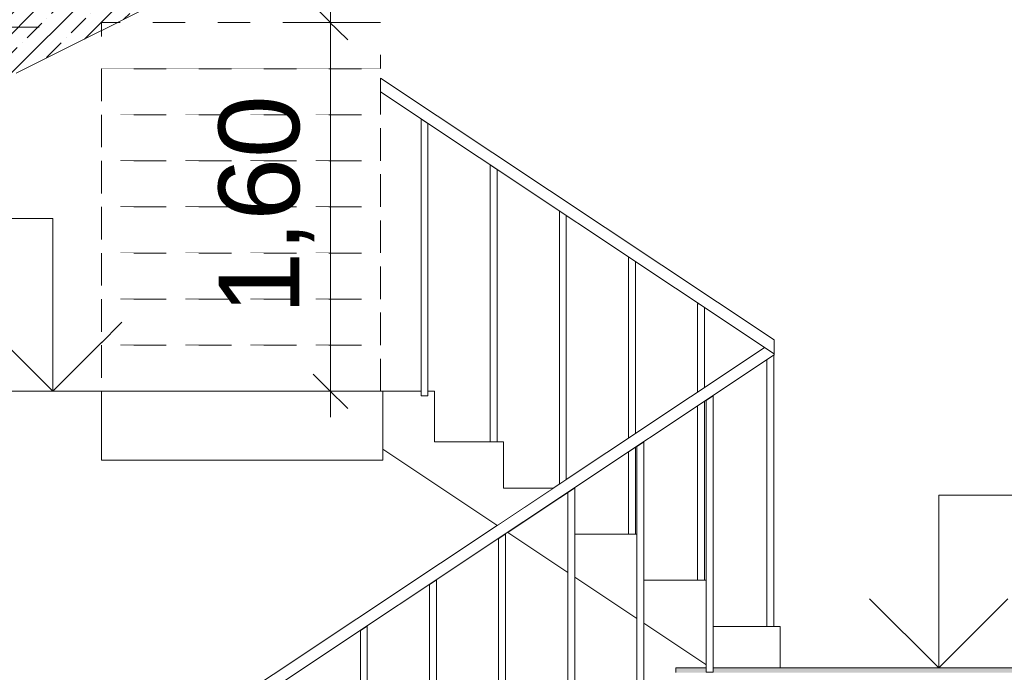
# Model space of a CAD drawing. Header units: millimetres. Extents: x -7244646 to -5701154, y 5723682 to 6071635.
# Tile 40 of 256: x -6390260 to -6385988, y 5740790 to 5743622. Entities that reach past the tile are written whole.
import ezdxf

# ---------------------------------------------------------------- set-up
doc = ezdxf.new("R2010")
doc.units = ezdxf.units.MM
doc.header["$MEASUREMENT"] = 0
doc.set_wipeout_variables(frame=1)
doc.linetypes.add('Wipeout_Contour', pattern=[1000, 0, -1000])
doc.linetypes.add('короткая штриховая', pattern=[282.222222, 141.111111, -141.111111])
for name, color, linetype, lineweight in [('0_Ном._пера__1', 7, 'Continuous', 0), ('0_Ном._пера__120', 7, 'Continuous', 0), ('АР-вертикальная связь - Лестница.АР_Ном._пера__1', 7, 'Continuous', 0), ('АР-вертикальная связь - Лестница.АР_Ном._пера__120', 7, 'Continuous', 0), ('АР-Чертеж-Размеры.АР_Ном._пера__1', 7, 'Continuous', 0), ('АР-Чертеж-Размеры.АР_Ном._пера__120', 7, 'Continuous', 0), ('АР-Чертеж-Размеры.АР_Ном._пера__141', 7, 'Continuous', 5), ('Перекрытие_Ном._пера__120', 7, 'Continuous', 0)]:
    doc.layers.add(name, color=color, linetype=linetype, lineweight=lineweight)
doc.layers.add('АР-Чертеж-Размеры.АР', color=7, linetype='Continuous')
doc.styles.add('РЎР“Р•РќР•Р\xa0Р\x98Р\xa0_РЎРўР\x98Р›Р¬_2', font='arial.ttf')
doc.dimstyles.new('СГЕНЕРИР_СТИЛЬ__1', dxfattribs={"dimtxt": 500, "dimasz": 237.5, "dimexe": 0.18, "dimexo": 43263.067461, "dimgap": 0, "dimtad": 1, "dimlfac": 0.001, "dimzin": 0, "dimdsep": 46, "dimtxsty": 'РЎР“Р•РќР•Р\xa0Р\x98Р\xa0_РЎРўР\x98Р›Р¬_2', "dimblk": 'ARROWHEAD_6', "dimblk1": 'ARROWHEAD_6', "dimblk2": 'ARROWHEAD_6', "dimcen": 0.09, "dimclrd": 7, "dimclre": 7, "dimclrt": 7, "dimadec": 0, "dimazin": 0, "dimtfac": 1, "dimtdec": 4, "dimtmove": 2, "dimatfit": 3, "dimfxl": 1, "dimtolj": 1, "dimtzin": 0, "dimarcsym": 0})
doc.dimstyles.new('СГЕНЕРИР_СТИЛЬ__2', dxfattribs={"dimtxt": 350, "dimasz": 142.5, "dimexe": 0.18, "dimexo": 300000, "dimgap": 0, "dimtad": 1, "dimlfac": 0.001, "dimzin": 0, "dimdsep": 46, "dimtxsty": 'РЎР“Р•РќР•Р\xa0Р\x98Р\xa0_РЎРўР\x98Р›Р¬_2', "dimblk": 'ARROWHEAD_6', "dimblk1": 'ARROWHEAD_6', "dimblk2": 'ARROWHEAD_6', "dimcen": 0.09, "dimclrd": 7, "dimclre": 7, "dimclrt": 7, "dimadec": 0, "dimazin": 0, "dimtfac": 1, "dimtdec": 4, "dimtmove": 0, "dimatfit": 3, "dimfxl": 1, "dimtolj": 1, "dimtzin": 0, "dimarcsym": 0})

# ---------------------------------------------------------------- blocks, each defined once
blk = doc.blocks.new('*D52', base_point=(-7387333.1, 5739809.2))
at = {"layer": 'АР-Чертеж-Размеры.АР_Ном._пера__1', "color": 7, "linetype": 'Continuous', "lineweight": 0, "transparency": 16777216}
for p, q in [((-6411439.3, 5858499.2), (-6411439.3, 5858686.7)), ((-6411314.3, 5858374.2), (-6411564.3, 5858624.2)), ((-6388218.7, 5858499.2), (-6411673.7, 5858499.2)), ((-6411439.3, 5738589.2), (-6411439.3, 5858499.2)), ((-6411564.3, 5738714.2), (-6411314.3, 5738464.2)), ((-6411204.9, 5738589.2), (-6411673.7, 5738589.2)), ((-6411439.3, 5738401.7), (-6411439.3, 5738589.2))]:
    blk.add_line(p, q, dxfattribs=at)
at = {"layer": 'АР-Чертеж-Размеры.АР_Ном._пера__1', "color": 7, "lineweight": 0, "transparency": 16777216, "insert": (-6411889.3, 5853972.3), "char_height": 500, "attachment_point": 7, "rotation": 90, "style": 'РЎР“Р•РќР•Р\xa0Р\x98Р\xa0_РЎРўР\x98Р›Р¬_2'}
blk.add_mtext('\\A1;{\\pql;\\fArial|b0|i0|c204|p0;\\W1.000000;119,91}', dxfattribs=at)
blk = doc.blocks.new('ARROWHEAD_6')
at = {"color": 0, "linetype": 'Continuous', "lineweight": 0}
for p, q in [((-0.5, -0.5), (0.5, 0.5)), ((0, 0), (-1, 0))]:
    blk.add_line(p, q, dxfattribs=at)
blk = doc.blocks.new('Линейный Размер_11_3', base_point=(-6386272.5, 5740809.4))
at = {"layer": 'АР-Чертеж-Размеры.АР_Ном._пера__1', "color": 7, "linetype": 'Continuous', "lineweight": 0}
for q in [(-6386497.5, 5740809.4), (-6386047.5, 5740809.4)]:
    blk.add_line((-6386272.5, 5740809.4), q, dxfattribs=at)
at = {"layer": 'АР-Чертеж-Размеры.АР_Ном._пера__141', "color": 7, "linetype": 'Continuous', "lineweight": 5}
for p, q in [((-6386272.5, 5740809.4), (-6386272.5, 5741559.4)), ((-6386272.5, 5741559.4), (-6384758, 5741559.4)), ((-6386272.5, 5740809.4), (-6386572.5, 5741109.4)), ((-6385972.5, 5741109.4), (-6386272.5, 5740809.4))]:
    blk.add_line(p, q, dxfattribs=at)
at = {"layer": 'АР-Чертеж-Размеры.АР_Ном._пера__120', "color": 7, "lineweight": 0, "insert": (-6385972.5, 5741619.4), "char_height": 350, "attachment_point": 7, "style": 'РЎР“Р•РќР•Р\xa0Р\x98Р\xa0_РЎРўР\x98Р›Р¬_2'}
blk.add_mtext('\\A1;{\\pql;\\fArial|b0|i0|c204|p0;\\W1.000000;+1,00}', dxfattribs=at)
blk = doc.blocks.new('Линейный Размер_12_3', base_point=(-6390116.4, 5742009.4))
at = {"layer": 'АР-Чертеж-Размеры.АР_Ном._пера__1', "color": 7, "linetype": 'Continuous', "lineweight": 0}
for q in [(-6390341.4, 5742009.4), (-6389891.4, 5742009.4)]:
    blk.add_line((-6390116.4, 5742009.4), q, dxfattribs=at)
at = {"layer": 'АР-Чертеж-Размеры.АР_Ном._пера__141', "color": 7, "linetype": 'Continuous', "lineweight": 5}
for p, q in [((-6390116.4, 5742759.4), (-6391821, 5742759.4)), ((-6390116.4, 5742009.4), (-6390116.4, 5742759.4)), ((-6390116.4, 5742009.4), (-6390416.4, 5742309.4)), ((-6389816.4, 5742309.4), (-6390116.4, 5742009.4))]:
    blk.add_line(p, q, dxfattribs=at)
at = {"layer": 'АР-Чертеж-Размеры.АР_Ном._пера__120', "color": 7, "lineweight": 0, "insert": (-6391821, 5742819.4), "char_height": 350, "attachment_point": 7, "style": 'РЎР“Р•РќР•Р\xa0Р\x98Р\xa0_РЎРўР\x98Р›Р¬_2'}
blk.add_mtext('\\A1;{\\pql;\\fArial|b0|i0|c204|p0;\\W1.000000;+2,20}', dxfattribs=at)
blk = doc.blocks.new('*D67', base_point=(-7387333.1, 5739809.2))
at = {"layer": 'АР-Чертеж-Размеры.АР_Ном._пера__1', "color": 7, "linetype": 'Continuous', "lineweight": 0, "transparency": 16777216}
for p, q in [((-6388911.8, 5743609.2), (-6388911.8, 5743721.7)), ((-6388836.8, 5743534.2), (-6388986.8, 5743684.2)), ((-6388771.1, 5743609.2), (-6389052.4, 5743609.2)), ((-6388911.8, 5742009.4), (-6388911.8, 5743609.2)), ((-6388986.8, 5742084.4), (-6388836.8, 5741934.4)), ((-6388771.1, 5742009.4), (-6389052.4, 5742009.4)), ((-6388911.8, 5741896.9), (-6388911.8, 5742009.4))]:
    blk.add_line(p, q, dxfattribs=at)
at = {"layer": 'АР-Чертеж-Размеры.АР_Ном._пера__1', "color": 7, "lineweight": 0, "transparency": 16777216, "insert": (-6388981.8, 5742342.2), "char_height": 350, "attachment_point": 7, "rotation": 90, "style": 'РЎР“Р•РќР•Р\xa0Р\x98Р\xa0_РЎРўР\x98Р›Р¬_2'}
blk.add_mtext('\\A1;{\\pql;\\fArial|b0|i0|c204|p0;\\W1.000000;1,60}', dxfattribs=at)

msp = doc.modelspace()

# ---------------------------------------------------------------- hatches: boundary and pattern name
at = {"layer": 'АР-вертикальная связь - Лестница.АР_Ном._пера__1', "linetype": 'Continuous', "lineweight": 0, "true_color": 0x000000}
msp.add_hatch(color=18, dxfattribs=at).paths.add_polyline_path([(-6387412.719, 5740789.4), (-6385862.134, 5740789.4), (-6385862.134, 5740809.4), (-6387412.719, 5740809.4)])

# ---------------------------------------------------------------- linework, layer by layer
at = {"layer": 'АР-вертикальная связь - Лестница.АР_Ном._пера__120', "color": 7, "linetype": 'Continuous', "lineweight": 0}
for p, q in [((-6387412.719, 5740809.4), (-6387412.719, 5740789.4)), ((-6385862.134, 5740809.4), (-6387412.719, 5740809.4))]:
    msp.add_line(p, q, dxfattribs=at)
at = {"layer": 'Перекрытие_Ном._пера__120', "color": 7, "linetype": 'Continuous', "lineweight": 5, "flags": 128}
msp.add_lwpolyline([(-6390174.923, 5743589.18), (-6393618.823, 5743589.18)], dxfattribs=at)

# ---------------------------------------------------------------- block references
at = {"layer": 'АР-Чертеж-Размеры.АР', "color": 7, "linetype": 'Continuous', "lineweight": 0}
msp.add_blockref('Линейный Размер_11_3', (-6386272.52, 5740809.4), dxfattribs=at)

# ---------------------------------------------------------------- wipeouts: each hides what was drawn before it
at = {"color": 254, "linetype": 'Wipeout_Contour', "lineweight": 0, "ltscale": 34365341.00594752}
msp.add_wipeout([(-6389904.329, 5743409.18), (-6388693.956, 5743409.18), (-6388693.956, 5743609.18), (-6389904.329, 5743609.18)], dxfattribs=at)
at = {"color": 254, "linetype": 'Wipeout_Contour', "lineweight": 0, "ltscale": 34354805.91341998}
msp.add_wipeout([(-6387288.385, 5741189.647), (-6387288.385, 5742389.647), (-6387318.385, 5742389.647), (-6387318.385, 5741189.647)], dxfattribs=at)
at = {"color": 254, "linetype": 'Wipeout_Contour', "lineweight": 0, "ltscale": 34353378.66742515}
msp.add_wipeout([(-6386988.385, 5740989.647), (-6386988.385, 5742189.647), (-6387018.385, 5742189.647), (-6387018.385, 5740989.647)], dxfattribs=at)
at = {"color": 254, "linetype": 'Wipeout_Contour', "lineweight": 0, "ltscale": 34355418.12925909}
msp.add_wipeout([(-6388781.706, 5739790.4), (-6388781.706, 5740990.4), (-6388751.706, 5740990.4), (-6388751.706, 5739790.4)], dxfattribs=at)

# ---------------------------------------------------------------- next in the draw order: linework, layer by layer
at = {"layer": '0_Ном._пера__1', "color": 7, "linetype": 'короткая штриховая', "lineweight": 0, "flags": 128}
msp.add_lwpolyline([(-6389904.329, 5743409.18), (-6388693.956, 5743409.18), (-6388693.956, 5743609.18), (-6389904.329, 5743609.18)], close=True, dxfattribs=at)
at = {"layer": '0_Ном._пера__1', "color": 7, "linetype": 'Continuous', "lineweight": 0, "flags": 128}
for points in [[(-6387288.385, 5741189.647), (-6387288.385, 5742389.647), (-6387318.385, 5742389.647), (-6387318.385, 5741189.647)], [(-6386988.385, 5740989.647), (-6386988.385, 5742189.647), (-6387018.385, 5742189.647), (-6387018.385, 5740989.647)], [(-6388781.706, 5739790.4), (-6388781.706, 5740990.4), (-6388751.706, 5740990.4), (-6388751.706, 5739790.4)]]:
    msp.add_lwpolyline(points, close=True, dxfattribs=at)

# ---------------------------------------------------------------- next in the draw order: wipeouts: each hides what was drawn before it
at = {"color": 254, "linetype": 'Wipeout_Contour', "lineweight": 0, "ltscale": 34364806.19234797}
msp.add_wipeout([(-6389904.329, 5743409.18), (-6389904.329, 5743209.18), (-6388693.956, 5743209.18), (-6388693.956, 5743409.18)], dxfattribs=at)
at = {"color": 254, "linetype": 'Wipeout_Contour', "lineweight": 0, "ltscale": 128832466.7098267}
msp.add_wipeout([(-6388684.373, 5742009.4), (-6388460.554, 5742009.4), (-6388460.554, 5741789.647), (-6388160.554, 5741789.647), (-6388160.554, 5741589.647), (-6387860.554, 5741589.647), (-6387860.554, 5741389.647), (-6387560.554, 5741389.647), (-6387560.554, 5741189.647), (-6387260.554, 5741189.647), (-6387260.554, 5740989.647), (-6386960.554, 5740989.647), (-6386960.554, 5740809.4), (-6387260.6, 5740809.4), (-6388684.373, 5741758.583)], dxfattribs=at)

# ---------------------------------------------------------------- next in the draw order: hatches: boundary and pattern name
at = {"layer": 'АР-вертикальная связь - Лестница.АР_Ном._пера__1', "linetype": 'Continuous', "lineweight": 0}
h = msp.add_hatch(dxfattribs=at)
h.set_pattern_fill('ЖЕЛЕЗОБЕТОН__PROJECT__0003', style=0, pattern_type=2)
h.set_pattern_definition([(45, (-7387333.12, 5739809.18), (-84.852814, 84.852814), []), (45, (-7387375.54, 5739851.61), (-84.852814, 84.852814), [90, -30, 0, -30])])
h.paths.add_polyline_path([(-6390362.137, 5743689.18), (-6390362.137, 5743389.18), (-6390274.923, 5743389.18), (-6389904.329, 5743574.477), (-6387082.137, 5744985.573), (-6386834.923, 5745109.18), (-6385862.134, 5745109.18), (-6385862.134, 5745309.18), (-6387062.137, 5745309.18), (-6387062.137, 5745189.18), (-6387362.137, 5745189.18), (-6387362.137, 5745039.18), (-6387662.137, 5745039.18), (-6387662.137, 5744889.18), (-6387962.137, 5744889.18), (-6387962.137, 5744739.18), (-6388262.137, 5744739.18), (-6388262.137, 5744589.18), (-6388562.137, 5744589.18), (-6388562.137, 5744439.18), (-6388862.137, 5744439.18), (-6388862.137, 5744289.18), (-6389162.233, 5744289.18), (-6389162.954, 5744139.18), (-6389462.137, 5744139.18), (-6389462.137, 5743989.18), (-6389762.137, 5743989.18), (-6389762.137, 5743839.18), (-6390062.137, 5743839.18), (-6390062.137, 5743689.18)])

# ---------------------------------------------------------------- next in the draw order: linework, layer by layer
at = {"layer": '0_Ном._пера__1', "color": 7, "linetype": 'короткая штриховая', "lineweight": 0, "flags": 128}
msp.add_lwpolyline([(-6389904.329, 5743409.18), (-6389904.329, 5743209.18), (-6388693.956, 5743209.18), (-6388693.956, 5743409.18)], close=True, dxfattribs=at)
at = {"layer": '0_Ном._пера__1', "color": 7, "linetype": 'Continuous', "lineweight": 0, "flags": 128}
msp.add_lwpolyline([(-6388684.373, 5742009.4), (-6388460.554, 5742009.4), (-6388460.554, 5741789.647), (-6388160.554, 5741789.647), (-6388160.554, 5741589.647), (-6387860.554, 5741589.647), (-6387860.554, 5741389.647), (-6387560.554, 5741389.647), (-6387560.554, 5741189.647), (-6387260.554, 5741189.647), (-6387260.554, 5740989.647), (-6386960.554, 5740989.647), (-6386960.554, 5740809.4), (-6387260.6, 5740809.4), (-6388684.373, 5741758.583)], close=True, dxfattribs=at)
at = {"layer": '0_Ном._пера__120', "color": 7, "linetype": 'Continuous', "lineweight": 0}
msp.add_lwpolyline([(-6387082.137, 5744985.573), (-6390274.923, 5743389.18)], dxfattribs=at)

# ---------------------------------------------------------------- next in the draw order: wipeouts: each hides what was drawn before it
at = {"color": 254, "linetype": 'Wipeout_Contour', "lineweight": 0, "ltscale": 34364271.38904907}
msp.add_wipeout([(-6389904.329, 5743209.18), (-6389904.329, 5743009.18), (-6388693.956, 5743009.18), (-6388693.956, 5743209.18)], dxfattribs=at)
at = {"color": 254, "linetype": 'Wipeout_Contour', "lineweight": 0, "ltscale": 34353629.19414894}
msp.add_wipeout([(-6387281.708, 5740790.4), (-6387281.708, 5741990.4), (-6387251.708, 5741990.4), (-6387251.708, 5740790.4)], dxfattribs=at)
at = {"color": 254, "linetype": 'Wipeout_Contour', "lineweight": 0, "ltscale": 34353986.86456362}
msp.add_wipeout([(-6387581.707, 5740590.4), (-6387581.707, 5741790.4), (-6387551.707, 5741790.4), (-6387551.707, 5740590.4)], dxfattribs=at)
at = {"color": 254, "linetype": 'Wipeout_Contour', "lineweight": 0, "ltscale": 34354344.59552296}
msp.add_wipeout([(-6387881.707, 5740390.4), (-6387881.707, 5741590.4), (-6387851.707, 5741590.4), (-6387851.707, 5740390.4)], dxfattribs=at)
at = {"color": 254, "linetype": 'Wipeout_Contour', "lineweight": 0, "ltscale": 34354702.38330211}
msp.add_wipeout([(-6388181.707, 5740190.4), (-6388181.707, 5741390.4), (-6388151.707, 5741390.4), (-6388151.707, 5740190.4)], dxfattribs=at)
at = {"color": 254, "linetype": 'Wipeout_Contour', "lineweight": 0, "ltscale": 34355060.22789934}
msp.add_wipeout([(-6388481.706, 5739990.4), (-6388481.706, 5741190.4), (-6388451.706, 5741190.4), (-6388451.706, 5739990.4)], dxfattribs=at)

# ---------------------------------------------------------------- next in the draw order: linework, layer by layer
at = {"layer": '0_Ном._пера__1', "color": 7, "linetype": 'короткая штриховая', "lineweight": 0, "flags": 128}
msp.add_lwpolyline([(-6389904.329, 5743209.18), (-6389904.329, 5743009.18), (-6388693.956, 5743009.18), (-6388693.956, 5743209.18)], close=True, dxfattribs=at)
at = {"layer": '0_Ном._пера__1', "color": 7, "linetype": 'Continuous', "lineweight": 0, "flags": 128}
for points in [[(-6387281.708, 5740790.4), (-6387281.708, 5741990.4), (-6387251.708, 5741990.4), (-6387251.708, 5740790.4)], [(-6387581.707, 5740590.4), (-6387581.707, 5741790.4), (-6387551.707, 5741790.4), (-6387551.707, 5740590.4)], [(-6387881.707, 5740390.4), (-6387881.707, 5741590.4), (-6387851.707, 5741590.4), (-6387851.707, 5740390.4)], [(-6388181.707, 5740190.4), (-6388181.707, 5741390.4), (-6388151.707, 5741390.4), (-6388151.707, 5740190.4)], [(-6388481.706, 5739990.4), (-6388481.706, 5741190.4), (-6388451.706, 5741190.4), (-6388451.706, 5739990.4)]]:
    msp.add_lwpolyline(points, close=True, dxfattribs=at)

# ---------------------------------------------------------------- next in the draw order: wipeouts: each hides what was drawn before it
at = {"color": 254, "linetype": 'Wipeout_Contour', "lineweight": 0, "ltscale": 34363736.59605131}
msp.add_wipeout([(-6389904.329, 5743009.18), (-6389904.329, 5742809.18), (-6388693.956, 5742809.18), (-6388693.956, 5743009.18)], dxfattribs=at)

# ---------------------------------------------------------------- next in the draw order: linework, layer by layer
at = {"layer": '0_Ном._пера__1', "color": 7, "linetype": 'короткая штриховая', "lineweight": 0, "flags": 128}
msp.add_lwpolyline([(-6389904.329, 5743009.18), (-6389904.329, 5742809.18), (-6388693.956, 5742809.18), (-6388693.956, 5743009.18)], close=True, dxfattribs=at)

# ---------------------------------------------------------------- next in the draw order: wipeouts: each hides what was drawn before it
at = {"color": 254, "linetype": 'Wipeout_Contour', "lineweight": 0, "ltscale": 34363201.81335516}
msp.add_wipeout([(-6389904.329, 5742809.18), (-6389904.329, 5742609.18), (-6388693.956, 5742609.18), (-6388693.956, 5742809.18)], dxfattribs=at)

# ---------------------------------------------------------------- next in the draw order: linework, layer by layer
at = {"layer": '0_Ном._пера__1', "color": 7, "linetype": 'короткая штриховая', "lineweight": 0, "flags": 128}
msp.add_lwpolyline([(-6389904.329, 5742809.18), (-6389904.329, 5742609.18), (-6388693.956, 5742609.18), (-6388693.956, 5742809.18)], close=True, dxfattribs=at)

# ---------------------------------------------------------------- next in the draw order: wipeouts: each hides what was drawn before it
at = {"color": 254, "linetype": 'Wipeout_Contour', "lineweight": 0, "ltscale": 34362667.04096109}
msp.add_wipeout([(-6389904.329, 5742609.18), (-6389904.329, 5742409.18), (-6388693.956, 5742409.18), (-6388693.956, 5742609.18)], dxfattribs=at)

# ---------------------------------------------------------------- next in the draw order: linework, layer by layer
at = {"layer": '0_Ном._пера__1', "color": 7, "linetype": 'короткая штриховая', "lineweight": 0, "flags": 128}
msp.add_lwpolyline([(-6389904.329, 5742609.18), (-6389904.329, 5742409.18), (-6388693.956, 5742409.18), (-6388693.956, 5742609.18)], close=True, dxfattribs=at)

# ---------------------------------------------------------------- next in the draw order: wipeouts: each hides what was drawn before it
at = {"color": 254, "linetype": 'Wipeout_Contour', "lineweight": 0, "ltscale": 34362132.27886961}
msp.add_wipeout([(-6389904.329, 5742409.18), (-6389904.329, 5742209.18), (-6388693.956, 5742209.18), (-6388693.956, 5742409.18)], dxfattribs=at)

# ---------------------------------------------------------------- next in the draw order: linework, layer by layer
at = {"layer": '0_Ном._пера__1', "color": 7, "linetype": 'короткая штриховая', "lineweight": 0, "flags": 128}
msp.add_lwpolyline([(-6389904.329, 5742409.18), (-6389904.329, 5742209.18), (-6388693.956, 5742209.18), (-6388693.956, 5742409.18)], close=True, dxfattribs=at)

# ---------------------------------------------------------------- next in the draw order: wipeouts: each hides what was drawn before it
at = {"color": 254, "linetype": 'Wipeout_Contour', "lineweight": 0, "ltscale": 34361597.52708119}
msp.add_wipeout([(-6389904.329, 5742209.18), (-6389904.329, 5742009.18), (-6388693.956, 5742009.18), (-6388693.956, 5742209.18)], dxfattribs=at)

# ---------------------------------------------------------------- next in the draw order: linework, layer by layer
at = {"layer": '0_Ном._пера__1', "color": 7, "linetype": 'короткая штриховая', "lineweight": 0, "flags": 128}
msp.add_lwpolyline([(-6389904.329, 5742209.18), (-6389904.329, 5742009.18), (-6388693.956, 5742009.18), (-6388693.956, 5742209.18)], close=True, dxfattribs=at)

# ---------------------------------------------------------------- next in the draw order: wipeouts: each hides what was drawn before it
at = {"color": 254, "linetype": 'Wipeout_Contour', "lineweight": 0, "ltscale": 34360916.77471771}
msp.add_wipeout([(-6388684.373, 5741710.4), (-6389904.329, 5741710.4), (-6389904.329, 5742009.4), (-6388684.373, 5742009.4)], dxfattribs=at)

# ---------------------------------------------------------------- next in the draw order: linework, layer by layer
at = {"layer": '0_Ном._пера__1', "color": 7, "linetype": 'Continuous', "lineweight": 0, "flags": 128}
msp.add_lwpolyline([(-6388684.373, 5741710.4), (-6389904.329, 5741710.4), (-6389904.329, 5742009.4), (-6388684.373, 5742009.4)], close=True, dxfattribs=at)

# ---------------------------------------------------------------- next in the draw order: block references
at = {"layer": 'АР-Чертеж-Размеры.АР', "color": 7, "linetype": 'Continuous', "lineweight": 0}
msp.add_blockref('Линейный Размер_12_3', (-6390116.359, 5742009.4), dxfattribs=at)

# ---------------------------------------------------------------- next in the draw order: dimensions: what is measured, and where the dimension line sits
for base, p1, p2, dimstyle, picture, middle in [((-6411439.299, 5858499.18), (-6410669.971, 5738589.18), (-6383892.346, 5858499.18), 'СГЕНЕРИР_СТИЛЬ__1', '*D52', (-6412139.299, 5855000.125)), ((-6388911.774, 5743609.18), (-6388678.549, 5742009.4), (-6388693.956, 5743609.18), 'СГЕНЕРИР_СТИЛЬ__2', '*D67', (-6389156.774, 5742795.283))]:
    dim = msp.add_linear_dim(base=base, p1=p1, p2=p2, angle=90, dimstyle=dimstyle, dxfattribs=at)
    dim.commit()
    dim.dimension.update_dxf_attribs({"geometry": picture, "text_midpoint": middle, "dimtype": 160, "text_rotation": 90})

# ---------------------------------------------------------------- next in the draw order: wipeouts: each hides what was drawn before it
at = {"color": 254, "linetype": 'Wipeout_Contour', "lineweight": 0, "ltscale": 34360514.9098678}
msp.add_wipeout([(-6388488.385, 5741989.647), (-6388488.385, 5743189.647), (-6388518.385, 5743189.647), (-6388518.385, 5741989.647)], dxfattribs=at)
at = {"color": 254, "linetype": 'Wipeout_Contour', "lineweight": 0, "ltscale": 34359087.65892068}
msp.add_wipeout([(-6388188.385, 5741789.647), (-6388188.385, 5742989.647), (-6388218.385, 5742989.647), (-6388218.385, 5741789.647)], dxfattribs=at)
at = {"color": 254, "linetype": 'Wipeout_Contour', "lineweight": 0, "ltscale": 34357660.40917003}
msp.add_wipeout([(-6387888.385, 5741589.647), (-6387888.385, 5742789.647), (-6387918.385, 5742789.647), (-6387918.385, 5741589.647)], dxfattribs=at)
at = {"color": 254, "linetype": 'Wipeout_Contour', "lineweight": 0, "ltscale": 34356233.16066974}
msp.add_wipeout([(-6387588.385, 5741389.647), (-6387588.385, 5742589.647), (-6387618.385, 5742589.647), (-6387618.385, 5741389.647)], dxfattribs=at)

# ---------------------------------------------------------------- next in the draw order: linework, layer by layer
at = {"layer": '0_Ном._пера__1', "color": 7, "linetype": 'Continuous', "lineweight": 0, "flags": 128}
for points in [[(-6388488.385, 5741989.647), (-6388488.385, 5743189.647), (-6388518.385, 5743189.647), (-6388518.385, 5741989.647)], [(-6388188.385, 5741789.647), (-6388188.385, 5742989.647), (-6388218.385, 5742989.647), (-6388218.385, 5741789.647)], [(-6387888.385, 5741589.647), (-6387888.385, 5742789.647), (-6387918.385, 5742789.647), (-6387918.385, 5741589.647)], [(-6387588.385, 5741389.647), (-6387588.385, 5742589.647), (-6387618.385, 5742589.647), (-6387618.385, 5741389.647)]]:
    msp.add_lwpolyline(points, close=True, dxfattribs=at)

# ---------------------------------------------------------------- next in the draw order: wipeouts: each hides what was drawn before it
at = {"color": 254, "linetype": 'Wipeout_Contour', "lineweight": 0, "ltscale": 34356900.83486234}
msp.add_wipeout([(-6386986.096, 5742227.179), (-6386986.096, 5742167.123), (-6390244.57, 5739999.124), (-6390244.57, 5740059.18)], dxfattribs=at)

# ---------------------------------------------------------------- next in the draw order: linework, layer by layer
at = {"layer": '0_Ном._пера__1', "color": 7, "linetype": 'Continuous', "lineweight": 0, "flags": 128}
msp.add_lwpolyline([(-6386986.096, 5742227.179), (-6386986.096, 5742167.123), (-6390244.57, 5739999.124), (-6390244.57, 5740059.18)], close=True, dxfattribs=at)

# ---------------------------------------------------------------- next in the draw order: wipeouts: each hides what was drawn before it
at = {"color": 254, "linetype": 'Wipeout_Contour', "lineweight": 0, "ltscale": 34359024.63965262}
msp.add_wipeout([(-6388693.956, 5743308.332), (-6386986.096, 5742172.15), (-6386986.096, 5742232.196), (-6388693.956, 5743368.506)], dxfattribs=at)

# ---------------------------------------------------------------- next in the draw order: linework, layer by layer
at = {"layer": '0_Ном._пера__1', "color": 7, "linetype": 'Continuous', "lineweight": 0, "flags": 128}
msp.add_lwpolyline([(-6388693.956, 5743308.332), (-6386986.096, 5742172.15), (-6386986.096, 5742232.196), (-6388693.956, 5743368.506)], close=True, dxfattribs=at)

doc.saveas('drawing.dxf')
